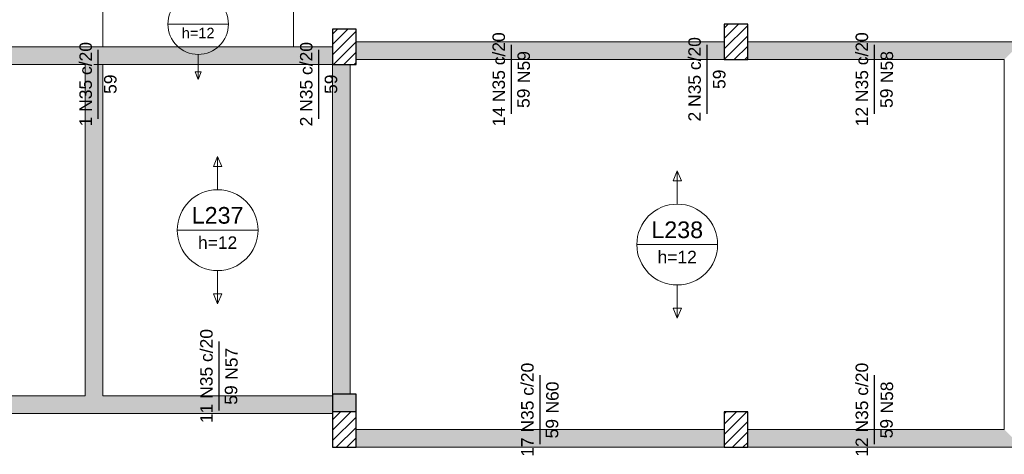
# Model space of a CAD drawing. Header units: millimetres. Extents: x 0 to 84.1, y 0 to 59.4.
# Tile 3 of 8: x 10.6 to 27.3, y 15 to 22.4. Entities that reach past the tile are written whole.
import ezdxf

# ---------------------------------------------------------------- set-up
doc = ezdxf.new("R2010")
doc.units = ezdxf.units.MM
doc.header["$MEASUREMENT"] = 0
doc.linetypes.add('NULL', pattern=[0])
for name, color, linetype, lineweight in [('Descrição da armadura', 7, 'Continuous', 0), ('DT-Armadura negativa', 4, 'Continuous', 30), ('DT-Hachura pilar em laje', 252, 'Continuous', 5), ('DT-Hachura viga em laje', 254, 'Continuous', 5), ('DT-Textos', 7, 'Continuous', 5), ('FO-Hachura pilar que morre', 106, 'Continuous', 5), ('FO-Hachura pilar que passa', 19, 'Continuous', 5), ('FO-Pilares', 4, 'Continuous', 30), ('FO-Vigas', 1, 'Continuous', 20), ('Textos armaduras', 7, 'Continuous', 0)]:
    doc.layers.add(name, color=color, linetype=linetype, lineweight=lineweight)
doc.styles.add('Arial', font='txt')

msp = doc.modelspace()

# ---------------------------------------------------------------- hatches: boundary and pattern name
at = {"layer": 'DT-Hachura pilar em laje', "linetype": 'Continuous'}
h = msp.add_hatch(dxfattribs=at)
h.set_pattern_fill('ANSI31', color=252, style=0)
h.paths.add_polyline_path([(15.943, 21.615), (16.143, 21.615), (16.343, 21.615), (16.343, 21.915), (16.343, 22.215), (16.143, 22.215), (15.943, 22.215), (15.943, 21.915)])
h = msp.add_hatch(dxfattribs=at)
h.set_pattern_fill('ANSI31', color=252, style=0)
h.paths.add_polyline_path([(22.585, 21.698), (22.785, 21.698), (22.985, 21.698), (22.985, 21.998), (22.985, 22.298), (22.785, 22.298), (22.585, 22.298), (22.585, 21.998)])
h = msp.add_hatch(dxfattribs=at)
h.set_pattern_fill('ANSI31', color=252, style=0)
h.paths.add_polyline_path([(22.585, 15.124), (22.785, 15.124), (22.985, 15.124), (22.985, 15.424), (22.985, 15.724), (22.785, 15.724), (22.585, 15.724), (22.585, 15.424)])
at = {"layer": 'DT-Hachura viga em laje', "linetype": 'Continuous'}
for points in [[(11.897, 21.765), (11.897, 21.765), (11.897, 21.915), (3.8, 21.915), (3.65, 21.765), (3.8, 21.615), (11.747, 21.615), (11.897, 21.765)], [(12.047, 21.915), (12.047, 21.915), (11.897, 21.915), (11.897, 21.615), (12.047, 21.615), (12.047, 21.915)], [(15.284, 21.915), (15.284, 21.915), (12.047, 21.915), (12.047, 21.615), (15.284, 21.615), (15.284, 21.915)], [(15.944, 21.915), (15.944, 21.915), (15.284, 21.915), (15.284, 21.615), (15.944, 21.615), (15.944, 21.915)], [(21.814, 21.998), (21.814, 21.998), (16.344, 21.998), (16.344, 21.698), (21.814, 21.698), (21.814, 21.998)], [(22.585, 21.998), (22.585, 21.998), (21.814, 21.998), (21.814, 21.698), (22.585, 21.698), (22.585, 21.998)], [(27.487, 21.848), (27.487, 21.848), (27.487, 21.998), (22.985, 21.998), (22.985, 21.698), (27.338, 21.698), (27.487, 21.848)], [(12.047, 15.995), (12.047, 15.995), (12.047, 21.615), (11.897, 21.765), (11.747, 21.615), (11.747, 15.995), (11.897, 15.845), (12.047, 15.995)], [(16.243, 21.615), (16.243, 21.615), (15.944, 21.615), (15.944, 16.024), (16.243, 16.024), (16.243, 21.615)], [(11.897, 15.845), (11.897, 15.845), (11.747, 15.995), (4.404, 15.995), (4.404, 15.695), (11.897, 15.695), (11.897, 15.845)], [(15.944, 15.995), (15.944, 15.995), (12.047, 15.995), (11.897, 15.845), (11.897, 15.695), (15.944, 15.695), (15.944, 15.995)], [(22.585, 15.424), (22.585, 15.424), (16.344, 15.424), (16.344, 15.124), (22.585, 15.124), (22.585, 15.424)], [(27.338, 15.424), (27.338, 15.424), (22.985, 15.424), (22.985, 15.124), (27.637, 15.124), (27.338, 15.424)]]:
    msp.add_hatch(color=254, dxfattribs=at).paths.add_polyline_path(points)
at = {"layer": 'FO-Hachura pilar que morre', "linetype": 'Continuous'}
msp.add_hatch(color=106, dxfattribs=at).paths.add_polyline_path([(16.343, 16.023), (15.944, 16.023), (15.944, 15.723), (16.343, 15.723), (16.343, 16.023)])
at = {"layer": 'FO-Hachura pilar que passa', "linetype": 'Continuous'}
h = msp.add_hatch(dxfattribs=at)
h.set_pattern_fill('ANSI31', color=19, style=0)
h.paths.add_polyline_path([(16.343, 15.723), (15.944, 15.723), (15.944, 15.124), (16.343, 15.124), (16.343, 15.723)])

# ---------------------------------------------------------------- linework, layer by layer
at = {"layer": 'DT-Armadura negativa'}
for points in [[(18.978, 20.777), (18.978, 21.948)], [(22.299, 20.777), (22.299, 21.948)], [(25.136, 20.777), (25.136, 21.948)], [(11.972, 20.694), (11.972, 21.865)], [(15.713, 20.694), (15.713, 21.865)], [(14.02, 15.745), (14.02, 16.916)], [(19.464, 15.174), (19.464, 16.344)], [(25.136, 15.174), (25.136, 16.344)]]:
    msp.add_lwpolyline(points, dxfattribs=at)
at = {"layer": 'DT-Textos'}
for p, q in [((13.151, 22.298), (14.179, 22.298)), ((13.718, 21.488), (13.612, 21.488)), ((13.612, 21.488), (13.665, 21.36)), ((13.665, 21.36), (13.718, 21.488)), ((13.995, 20.056), (13.925, 19.886)), ((14.066, 19.886), (13.995, 20.056)), ((13.925, 19.886), (14.066, 19.886)), ((21.79, 19.811), (21.72, 19.642)), ((21.861, 19.642), (21.79, 19.811)), ((21.72, 19.642), (21.861, 19.642)), ((13.31, 18.805), (14.681, 18.805)), ((21.105, 18.561), (22.476, 18.561)), ((14.066, 17.725), (13.925, 17.725)), ((13.925, 17.725), (13.995, 17.555)), ((13.995, 17.555), (14.066, 17.725)), ((21.861, 17.48), (21.72, 17.48)), ((21.72, 17.48), (21.79, 17.311)), ((21.79, 17.311), (21.861, 17.48))]:
    msp.add_line(p, q, dxfattribs=at)
for points in [[(13.665, 21.784), (13.665, 21.36)], [(13.995, 19.491), (13.995, 20.056)], [(21.79, 19.246), (21.79, 19.811)], [(13.995, 18.12), (13.995, 17.555)], [(21.79, 17.876), (21.79, 17.311)]]:
    msp.add_lwpolyline(points, dxfattribs=at)
for centre, radius in [((13.665, 22.298), 0.514), ((13.995, 18.805), 0.685), ((21.79, 18.561), 0.685)]:
    msp.add_circle(centre, radius, dxfattribs=at)
at = {"layer": 'FO-Pilares'}
msp.add_line((16.343, 15.724), (15.943, 15.724), dxfattribs=at)
for points in [[(15.943, 21.615), (16.143, 21.615), (16.343, 21.615), (16.343, 21.915), (16.343, 22.215), (16.143, 22.215), (15.943, 22.215), (15.943, 21.915), (15.943, 21.615)], [(22.585, 21.698), (22.785, 21.698), (22.985, 21.698), (22.985, 21.998), (22.985, 22.298), (22.785, 22.298), (22.585, 22.298), (22.585, 21.998), (22.585, 21.698)], [(15.944, 16.023), (15.944, 15.124), (16.343, 15.124), (16.343, 16.023), (15.944, 16.023)], [(22.585, 15.124), (22.785, 15.124), (22.985, 15.124), (22.985, 15.424), (22.985, 15.724), (22.785, 15.724), (22.585, 15.724), (22.585, 15.424), (22.585, 15.124)]]:
    msp.add_lwpolyline(points, close=True, dxfattribs=at)
at = {"layer": 'FO-Vigas'}
for p, q in [((12.047, 21.915), (12.047, 22.681)), ((15.283, 21.915), (15.283, 22.681)), ((3.8, 21.915), (11.897, 21.915)), ((11.897, 21.915), (12.047, 21.915)), ((12.047, 21.915), (15.283, 21.915)), ((15.283, 21.915), (15.943, 21.915)), ((16.343, 21.998), (21.813, 21.998)), ((21.813, 21.998), (22.585, 21.998)), ((22.985, 21.998), (27.487, 21.998)), ((3.8, 21.615), (11.747, 21.615)), ((11.747, 15.995), (11.747, 21.615)), ((11.897, 21.615), (12.047, 21.615)), ((12.047, 15.995), (12.047, 21.615)), ((12.047, 21.615), (15.283, 21.615)), ((15.283, 21.615), (15.943, 21.615)), ((15.943, 16.023), (15.943, 21.615)), ((16.243, 16.023), (16.243, 21.615)), ((16.343, 21.698), (21.813, 21.698)), ((21.813, 21.698), (22.585, 21.698)), ((22.985, 21.698), (27.337, 21.698)), ((27.337, 18.549), (27.337, 21.698)), ((27.337, 15.424), (27.337, 18.549)), ((4.404, 15.995), (11.747, 15.995)), ((12.047, 15.995), (15.944, 15.995)), ((4.404, 15.695), (11.897, 15.695)), ((11.897, 15.695), (15.943, 15.695)), ((16.343, 15.424), (22.585, 15.424)), ((22.985, 15.424), (27.337, 15.424)), ((16.343, 15.124), (22.585, 15.124)), ((22.985, 15.124), (27.637, 15.124))]:
    msp.add_line(p, q, dxfattribs=at)

# ---------------------------------------------------------------- texts
at = {"layer": 'Descrição da armadura', "linetype": 'NULL', "char_height": 0.2118, "rotation": 90.0002, "line_spacing_factor": 0.9, "style": 'Arial'}
for s, insert, width, attachment_point in [('14 N35 c/20', (18.872, 21.363), 3.1277, 8), ('2 N35 c/20', (22.193, 21.363), 2.80513, 8), ('12 N35 c/20', (25.03, 21.363), 3.1277, 8), ('1 N35 c/20', (11.866, 21.28), 2.80513, 8), ('2 N35 c/20', (15.607, 21.28), 2.80513, 8), ('N59', (19.296, 21.842), 1.06399, 9), ('N58', (25.454, 21.842), 1.06399, 9), ('11 N35 c/20', (13.914, 16.331), 3.1277, 8), ('N57', (14.338, 16.81), 1.06399, 9), ('17 N35 c/20', (19.358, 15.759), 3.1277, 8), ('12 N35 c/20', (25.03, 15.759), 3.1277, 8), ('N60', (19.782, 16.238), 1.06399, 9), ('N58', (25.454, 16.238), 1.06399, 9)]:
    msp.add_mtext(s, dxfattribs=dict(at, insert=insert, width=width, attachment_point=attachment_point))
at = {"layer": 'DT-Textos', "linetype": 'NULL', "attachment_point": 8, "line_spacing_factor": 0.798, "style": 'Arial'}
for s, insert, char_height, width in [('h=12', (13.665, 22.06), 0.1765, 1.12622), ('L237', (13.995, 18.911), 0.2824, 1.7352), ('L238', (21.79, 18.666), 0.2824, 1.7352), ('h=12', (13.995, 18.488), 0.2118, 1.30642), ('h=12', (21.79, 18.243), 0.2118, 1.30642)]:
    msp.add_mtext(s, dxfattribs=dict(at, insert=insert, char_height=char_height, width=width))
at = {"layer": 'Textos armaduras', "linetype": 'NULL', "char_height": 0.2118, "width": 1.04514, "rotation": 90.0002, "line_spacing_factor": 0.9, "style": 'Arial'}
for insert, attachment_point in [((12.069, 21.28), 2), ((15.811, 21.28), 2), ((22.396, 21.363), 2), ((19.076, 20.877), 1), ((25.233, 20.877), 1), ((14.117, 15.845), 1), ((19.561, 15.274), 1), ((25.233, 15.274), 1)]:
    msp.add_mtext('59', dxfattribs=dict(at, insert=insert, attachment_point=attachment_point))

doc.saveas('drawing.dxf')
